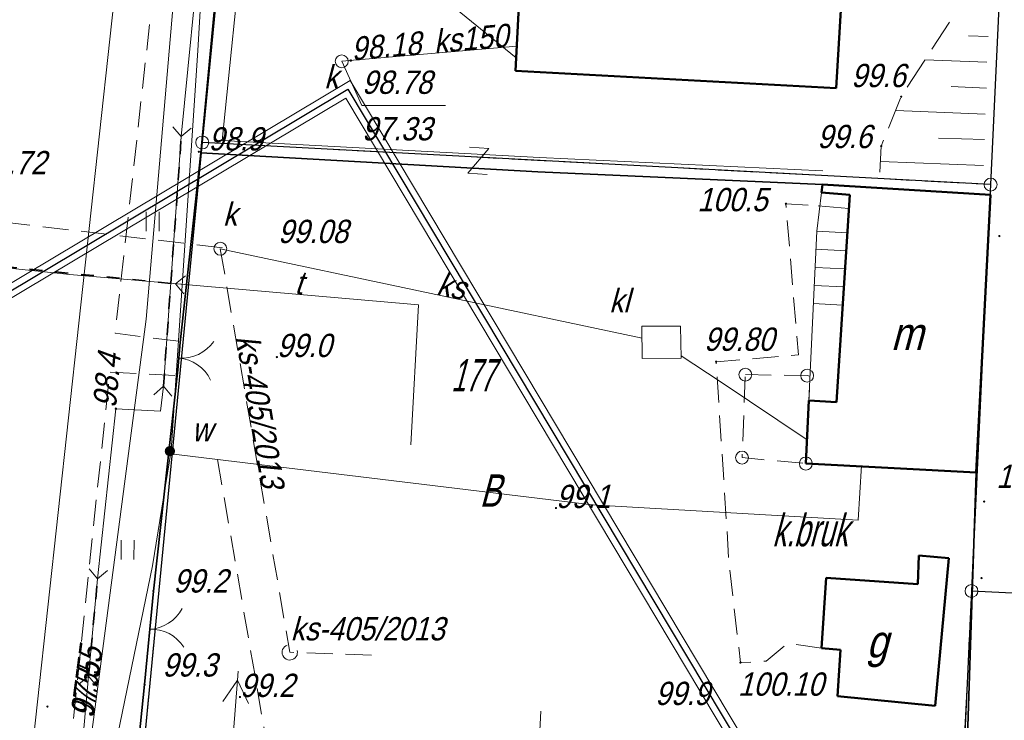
# Model space of a CAD drawing. Extents: x 6530721 to 6531385, y 5978377 to 5979143.
# Tile 127 of 146: x 6530913 to 6530951, y 5979006 to 5979033. Entities that reach past the tile are written whole.
import ezdxf
from ezdxf.enums import TextEntityAlignment as Align

# ---------------------------------------------------------------- set-up
doc = ezdxf.new("R2010")
doc.units = 0
for name, pattern in [('AB_rokocin 2014-08-13 AC2004$0$1.0_0.5', [1.5, 1, -0.5]), ('AB_rokocin 2014-08-13 AC2004$0$823-500', [1.75, 1.25, -0.5]), ('AB_rokocin 2014-08-13 AC2004$0$ib05_500', [1, 0.5, -0.5]), ('AB_rokocin 2014-08-13 AC2004$0$l217_500', [2, 1.5, -0.5]), ('AB_rokocin 2014-08-13 AC2004$0$l219_500', [0]), ('AB_rokocin 2014-08-13 AC2004$0$mz1.0_0.5', [1.5, 1, -0.5])]:
    doc.linetypes.add(name, pattern=pattern)
for name, color, linetype, lineweight in [('AB-wymiarowa', 7, 'Continuous', 30), ('AB_rokocin 2014-08-13 AC2004$0$!arkusz4', 7, 'Continuous', 18), ('AB_rokocin 2014-08-13 AC2004$0$202-Punkt graniczny stabilizowany trwale', 7, 'Continuous', 18), ('AB_rokocin 2014-08-13 AC2004$0$209-Opis konturu klasyfikacyjnego', 7, 'Continuous', 18), ('AB_rokocin 2014-08-13 AC2004$0$211-Nr działki', 7, 'Continuous', 18), ('AB_rokocin 2014-08-13 AC2004$0$217-Granica konturu klasyfikcyjnego', 7, 'Continuous', 18), ('AB_rokocin 2014-08-13 AC2004$0$219-Linia granicy', 7, 'Continuous', 18), ('AB_rokocin 2014-08-13 AC2004$0$311-podpora obiektu trwale związanego z budynkiem (punkt)', 7, 'Continuous', 18), ('AB_rokocin 2014-08-13 AC2004$0$312-Budynek', 7, 'Continuous', 18), ('AB_rokocin 2014-08-13 AC2004$0$312-Numer ewidencyjny budynku-Atr124', 7, 'Continuous', 18), ('AB_rokocin 2014-08-13 AC2004$0$346-Wiata obrys', 7, 'Continuous', 18), ('AB_rokocin 2014-08-13 AC2004$0$352-schody (powierzchnia)', 7, 'Continuous', 18), ('AB_rokocin 2014-08-13 AC2004$0$433-Chodnik', 7, 'Continuous', 18), ('AB_rokocin 2014-08-13 AC2004$0$622-Punkt rzędnej przewodu-SKPOD', 7, 'Continuous', 18), ('AB_rokocin 2014-08-13 AC2004$0$622-Punkt rzędnej przewodu-SKPOD-Atr3', 7, 'Continuous', 18), ('AB_rokocin 2014-08-13 AC2004$0$623-Opis rzędnej przewodu-SGPOD', 7, 'Continuous', 18), ('AB_rokocin 2014-08-13 AC2004$0$623-Punkt rzędnej przewodu-SGPOD-Atr2', 7, 'Continuous', 18), ('AB_rokocin 2014-08-13 AC2004$0$625-Punkt rzędnej przewodu-SEPOD', 7, 'Continuous', 18), ('AB_rokocin 2014-08-13 AC2004$0$625-Punkt rzędnej przewodu-SEPOD-Atr2', 7, 'Continuous', 18), ('AB_rokocin 2014-08-13 AC2004$0$685-Osadnik kanal. lokalnej szambo - obrys-SK', 7, 'Continuous', 18), ('AB_rokocin 2014-08-13 AC2004$0$685-Osadnik kanal. lokalnej szambo - obrys-SK-Atr17', 7, 'Continuous', 18), ('AB_rokocin 2014-08-13 AC2004$0$820-Skarpa nieumocniona', 7, 'Continuous', 18), ('AB_rokocin 2014-08-13 AC2004$0$824-Podnóże skarpy nieumocninej', 7, 'Continuous', 18), ('AB_rokocin 2014-08-13 AC2004$0$903-Żywopłot', 7, 'Continuous', 18), ('AB_rokocin 2014-08-13 AC2004$0$905-Brama w ogrodzeniu', 7, 'Continuous', 18), ('AB_rokocin 2014-08-13 AC2004$0$940-Trawnik symb. poj.', 7, 'Continuous', 18), ('AB_rokocin 2014-08-13 AC2004$0$991-Przehaczenie', 7, 'Continuous', 18), ('AB_rokocin 2014-08-13 AC2004$0$chodnik (powierzchnia)', 7, 'Continuous', 18), ('AB_rokocin 2014-08-13 AC2004$0$krawężnik (linia)', 7, 'Continuous', 18), ('AB_rokocin 2014-08-13 AC2004$0$ogrodzenie trwałe (linia)', 7, 'Continuous', 18), ('AB_rokocin 2014-08-13 AC2004$0$przepust (linia)', 7, 'Continuous', 18), ('AB_rokocin 2014-08-13 AC2004$0$przepust (linia) - symbol', 7, 'Continuous', 18), ('AB_rokocin 2014-08-13 AC2004$0$przewód elektroenergetyczny (linia)-SEPOD', 7, 'Continuous', 18), ('AB_rokocin 2014-08-13 AC2004$0$przewód elektroenergetyczny niskiego napięcia (linia)-SEPOW - symbol', 7, 'Continuous', 18), ('AB_rokocin 2014-08-13 AC2004$0$przewód gazowy (linia)-SG', 7, 'Continuous', 18), ('AB_rokocin 2014-08-13 AC2004$0$przewód kanalizacyjny (linia)-SK', 7, 'Continuous', 18), ('AB_rokocin 2014-08-13 AC2004$0$przewód kanalizacyjny (linia)-SK-Atr1', 7, 'Continuous', 18), ('AB_rokocin 2014-08-13 AC2004$0$przewód kanalizacyjny - projektowany (linia)-SK', 7, 'Continuous', 18), ('AB_rokocin 2014-08-13 AC2004$0$przewód kanalizacyjny - projektowany (linia)-SK-Atr1', 7, 'Continuous', 18), ('AB_rokocin 2014-08-13 AC2004$0$przewód telekomunikacyjny (linia)-STPOD', 7, 'Continuous', 18), ('AB_rokocin 2014-08-13 AC2004$0$przewód telekomunikacyjny (linia)-STPOD-Atr1', 7, 'Continuous', 18), ('AB_rokocin 2014-08-13 AC2004$0$przewód wodociągowy (linia)-SW', 7, 'Continuous', 18), ('AB_rokocin 2014-08-13 AC2004$0$przewód wodociągowy - projektowany (linia)-SW', 7, 'Continuous', 18), ('AB_rokocin 2014-08-13 AC2004$0$punkt wysokościowy naturalny', 7, 'Continuous', 18), ('AB_rokocin 2014-08-13 AC2004$0$punkt wysokościowy naturalny-Atr2', 7, 'Continuous', 18), ('AB_rokocin 2014-08-13 AC2004$0$punkt wysokościowy sztuczny', 7, 'Continuous', 18), ('AB_rokocin 2014-08-13 AC2004$0$punkt wysokościowy sztuczny-Atr2', 7, 'Continuous', 18), ('AB_rokocin 2014-08-13 AC2004$0$właz (punkt)-SK', 7, 'Continuous', 18), ('AB_rokocin 2014-08-13 AC2004$0$właz (punkt)-SK-Atr17', 7, 'Continuous', 18), ('AB_rokocin 2014-08-13 AC2004$0$właz (punkt)-SK-Atr2', 7, 'Continuous', 18), ('AB_rokocin 2014-08-13 AC2004$0$właz (punkt)-SK-Atr3', 7, 'Continuous', 18), ('AB_rokocin 2014-08-13 AC2004$0$zasuwa (punkt)-SW', 7, 'Continuous', 18), ('AB_rokocin 2014-08-13 AC2004$0$zasuwa (punkt)-SW-Atr17', 7, 'Continuous', 18)]:
    doc.layers.add(name, color=color, linetype=linetype, lineweight=lineweight)
doc.styles.add('AB_rokocin 2014-08-13 AC2004$0$Standard', font='txt')
doc.linetypes.add('AB_rokocin 2014-08-13 AC2004$0$902-500', pattern='A,3.75,0,[1,ksztalty.shx,S=0.5,R=0,X=0,Y=0],3.75', length=7.5)
doc.linetypes.add('AB_rokocin 2014-08-13 AC2004$0$903-500', pattern='A,0,-0.001,0,[6,ksztalty.shx,S=0.667,R=0,X=0,Y=0],-3', length=3.001)

# ---------------------------------------------------------------- blocks, each defined once
blk = doc.blocks.new('AB_rokocin 2014-08-13 AC2004$0$PW02')
at = {"linetype": 'Continuous', "lineweight": 13}
h = blk.add_hatch(color=0, dxfattribs=at)
edge = h.paths.add_edge_path()
edge.add_arc((0, 0), 0.045, 0, 360)
blk = doc.blocks.new('AB_rokocin 2014-08-13 AC2004$0$621')
at = {"linetype": 'Continuous', "lineweight": 0}
h = blk.add_hatch(color=0, dxfattribs=at)
edge = h.paths.add_edge_path()
edge.add_arc((0, 0), 0.05, 0, 360)
blk = doc.blocks.new('AB_rokocin 2014-08-13 AC2004$0$940P')
at = {"color": 0, "linetype": 'Continuous', "lineweight": 0}
for p, q in [((-0.25, -0.375), (-0.25, 0.375)), ((0.25, -0.375), (0.25, 0.375))]:
    blk.add_line(p, q, dxfattribs=at)
blk = doc.blocks.new('AB_rokocin 2014-08-13 AC2004$0$PW01')
at = {"linetype": 'Continuous', "lineweight": 13}
h = blk.add_hatch(color=0, dxfattribs=at)
edge = h.paths.add_edge_path()
edge.add_arc((0, 0), 0.045, 0, 360)
blk = doc.blocks.new('AB_rokocin 2014-08-13 AC2004$0$905')
at = {"color": 0, "linetype": 'Continuous', "lineweight": 0}
for centre, start, end in [((-1.5, 0), 0, 60), ((1.5, 0), 120, 180)]:
    blk.add_arc(centre, 1.5, start, end, dxfattribs=at)
blk = doc.blocks.new('AB_rokocin 2014-08-13 AC2004$0$US25')
at = {"linetype": 'Continuous', "lineweight": 0}
h = blk.add_hatch(color=0, dxfattribs=at)
edge = h.paths.add_edge_path()
edge.add_arc((0, 0), 0.2, 0, 360)
blk = doc.blocks.new('AB_rokocin 2014-08-13 AC2004$0$US22')
at = {"color": 0, "linetype": 'Continuous', "lineweight": 13}
blk.add_circle((0, 0), 0.25, dxfattribs=at)
blk = doc.blocks.new('AB_rokocin 2014-08-13 AC2004$0$991')
at = {"color": 0, "linetype": 'Continuous', "lineweight": 0}
for p, q in [((-0.375, 0.5), (0.375, 0.5)), ((-0.375, -0.5), (0.375, 0.5)), ((-0.375, -0.5), (0.375, -0.5))]:
    blk.add_line(p, q, dxfattribs=at)
blk = doc.blocks.new('AB_rokocin 2014-08-13 AC2004$0$311')
at = {"color": 0, "linetype": 'Continuous', "lineweight": 0}
blk.add_circle((0, 0), 0.25, dxfattribs=at)
blk = doc.blocks.new('AB_rokocin 2014-08-13 AC2004$0$IB05')
at = {"color": 0, "linetype": 'Continuous', "lineweight": 13}
for q in [(0.354, 0.354), (0.354, -0.354)]:
    blk.add_line((0, 0), q, dxfattribs=at)
blk = doc.blocks.new('AB_rokocin 2014-08-13 AC2004$0$PE04')
at = {"color": 0, "linetype": 'Continuous', "lineweight": 13}
for p, q in [((4.65, 0), (3.784, 0.5)), ((0.65, 0), (0, 0)), ((0.65, 0), (1.65, 0)), ((1.65, 0), (2.65, 0)), ((2.65, 0), (3.65, 0)), ((3.65, 0), (4.65, 0)), ((4.65, 0), (3.784, -0.5)), ((4.65, 0), (5, 0))]:
    blk.add_line(p, q, dxfattribs=at)
blk = doc.blocks.new('AB_rokocin 2014-08-13 AC2004$0$202')
at = {"color": 0, "linetype": 'Continuous', "lineweight": 0}
blk.add_circle((0, 0), 0.25, dxfattribs=at)
blk = doc.blocks.new('AB_rokocin 2014-08-13 AC2004')
at = {"layer": 'AB_rokocin 2014-08-13 AC2004$0$!arkusz4', "color": 7, "linetype": 'Continuous', "lineweight": 0}
blk.add_lwpolyline([(6531015.946, 5978502.881), (6530759.65, 5978931.7), (6530925.765, 5979030.983), (6531182.061, 5978602.165)], close=True, dxfattribs=at)
blk.add_lwpolyline([(6530759.65, 5978931.7), (6530925.765, 5979030.983), (6531182.061, 5978602.165), (6531016.032, 5978503.224), (6530759.65, 5978931.7)], dxfattribs=at)
blk.add_lwpolyline([(6530759.65, 5978931.7), (6530925.765, 5979030.983), (6531182.061, 5978602.165), (6531016.032, 5978503.224), (6530759.65, 5978931.7)], dxfattribs=at)
at = {"layer": 'AB_rokocin 2014-08-13 AC2004$0$!arkusz4', "color": 7, "linetype": 'Continuous', "lineweight": 30}
blk.add_lwpolyline([(6531016.032, 5978503.224), (6530759.993, 5978931.613), (6530925.679, 5979030.64), (6531181.745, 5978602.254)], close=True, dxfattribs=at)
at = {"layer": 'AB_rokocin 2014-08-13 AC2004$0$!arkusz4', "color": 7, "linetype": 'Continuous', "lineweight": 18}
blk.add_lwpolyline([(6531016.118, 5978503.567), (6530760.336, 5978931.527), (6530925.593, 5979030.297), (6531181.375, 5978602.338)], close=True, dxfattribs=at)
at = {"layer": 'AB_rokocin 2014-08-13 AC2004$0$217-Granica konturu klasyfikcyjnego', "color": 3, "linetype": 'AB_rokocin 2014-08-13 AC2004$0$l217_500', "lineweight": 18, "flags": 128}
for points in [[(6530920.04, 5979028.58), (6530921.79, 5979046.56)], [(6530920.04, 5979028.58), (6530921.79, 5979046.56)], [(6530950.55, 5979026.95), (6530950.99, 5979036.31)], [(6530950.55, 5979026.95), (6530950.99, 5979036.31)], [(6530917.63, 5979003.67), (6530920.04, 5979028.58)], [(6530917.63, 5979003.67), (6530920.04, 5979028.58)], [(6530920.04, 5979028.58), (6530950.55, 5979026.95)], [(6530920.04, 5979028.58), (6530950.55, 5979026.95)], [(6530949.81, 5979011.23), (6530950.55, 5979026.95)], [(6530949.81, 5979011.23), (6530950.55, 5979026.95)], [(6530949.37, 5979001.91), (6530949.81, 5979011.23)], [(6530949.37, 5979001.91), (6530949.81, 5979011.23)], [(6530949.81, 5979011.23), (6530979.95, 5979009.75)], [(6530949.81, 5979011.23), (6530979.95, 5979009.75)]]:
    blk.add_lwpolyline(points, dxfattribs=at)
at = {"layer": 'AB_rokocin 2014-08-13 AC2004$0$219-Linia granicy', "color": 92, "linetype": 'AB_rokocin 2014-08-13 AC2004$0$l219_500', "lineweight": 30, "flags": 128}
for points in [[(6530921.79, 5979046.56), (6530920.04, 5979028.58)], [(6530921.79, 5979046.56), (6530920.04, 5979028.58)], [(6530950.99, 5979036.31), (6530950.55, 5979026.95)], [(6530950.99, 5979036.31), (6530950.55, 5979026.95)], [(6530920.04, 5979028.58), (6530917.63, 5979003.67)], [(6530920.04, 5979028.58), (6530917.63, 5979003.67)], [(6530950.55, 5979026.95), (6530920.04, 5979028.58)], [(6530950.55, 5979026.95), (6530920.04, 5979028.58)], [(6530950.55, 5979026.95), (6530949.81, 5979011.23)], [(6530950.55, 5979026.95), (6530949.81, 5979011.23)], [(6530949.81, 5979011.23), (6530949.37, 5979001.91)], [(6530949.81, 5979011.23), (6530949.37, 5979001.91)], [(6530979.95, 5979009.75), (6530949.81, 5979011.23)], [(6530979.95, 5979009.75), (6530949.81, 5979011.23)]]:
    blk.add_lwpolyline(points, dxfattribs=at)
at = {"layer": 'AB_rokocin 2014-08-13 AC2004$0$312-Budynek', "color": 250, "linetype": 'Continuous', "lineweight": 50, "flags": 128}
for points in [[(6530932.16, 5979031.35), (6530932.54, 5979038.6)], [(6530945.05, 5979038.68), (6530944.57, 5979030.68)], [(6530944.57, 5979030.68), (6530932.16, 5979031.35)], [(6530944.01, 5979026.64), (6530944.04, 5979026.95)], [(6530944.04, 5979026.95), (6530950.54, 5979026.56)], [(6530945.1, 5979026.55), (6530944.01, 5979026.64)], [(6530944.59, 5979018.54), (6530945.1, 5979026.55)], [(6530950.54, 5979026.56), (6530949.99, 5979015.82)], [(6530943.4, 5979016.16), (6530943.52, 5979018.6)], [(6530943.52, 5979018.6), (6530944.59, 5979018.54)], [(6530949.99, 5979015.82), (6530943.4, 5979016.16)], [(6530947.73, 5979011.5), (6530947.77, 5979012.6)], [(6530947.77, 5979012.6), (6530948.93, 5979012.5)], [(6530948.93, 5979012.5), (6530948.41, 5979006.79)], [(6530944.01, 5979009.02), (6530944.19, 5979011.74)], [(6530944.19, 5979011.74), (6530947.73, 5979011.5)], [(6530944.74, 5979008.96), (6530944.01, 5979009.02)], [(6530944.62, 5979007.16), (6530944.74, 5979008.96)], [(6530948.41, 5979006.79), (6530944.62, 5979007.16)]]:
    blk.add_lwpolyline(points, dxfattribs=at)
at = {"layer": 'AB_rokocin 2014-08-13 AC2004$0$346-Wiata obrys', "color": 7, "linetype": 'AB_rokocin 2014-08-13 AC2004$0$1.0_0.5', "lineweight": 18, "flags": 128}
blk.add_lwpolyline([(6530941.06, 5979019.6), (6530943.45, 5979019.56), (6530943.56, 5979019.54), (6530943.4, 5979016.16), (6530940.93, 5979016.39)], close=True, dxfattribs=at)
at = {"layer": 'AB_rokocin 2014-08-13 AC2004$0$352-schody (powierzchnia)', "color": 252, "linetype": 'Continuous', "lineweight": 18}
for p, q in [((6530943.82, 5979025.15), (6530944.01, 5979026.64)), ((6530944.01, 5979026.64), (6530945.1, 5979026.55)), ((6530945.1, 5979026.55), (6530944.59, 5979018.54)), ((6530943.88, 5979026.13), (6530945.06, 5979026.03)), ((6530943.52, 5979018.6), (6530943.82, 5979025.15)), ((6530943.82, 5979025.15), (6530945.01, 5979025.09)), ((6530943.79, 5979024.45), (6530944.96, 5979024.39)), ((6530943.76, 5979023.75), (6530944.92, 5979023.69)), ((6530943.72, 5979023.05), (6530944.87, 5979022.99)), ((6530943.69, 5979022.35), (6530944.83, 5979022.29)), ((6530944.59, 5979018.54), (6530943.52, 5979018.6))]:
    blk.add_line(p, q, dxfattribs=at)
at = {"layer": 'AB_rokocin 2014-08-13 AC2004$0$685-Osadnik kanal. lokalnej szambo - obrys-SK', "color": 7, "linetype": 'Continuous', "lineweight": 18, "flags": 128}
blk.add_lwpolyline([(6530937.05, 5979021.47), (6530938.55, 5979021.48), (6530938.57, 5979020.24), (6530937.07, 5979020.23)], close=True, dxfattribs=at)
at = {"layer": 'AB_rokocin 2014-08-13 AC2004$0$820-Skarpa nieumocniona', "color": 252, "linetype": 'Continuous', "lineweight": 18}
for p, q in [((6530950.46, 5979032.68), (6530949.69, 5979032.71)), ((6530950.41, 5979031.68), (6530948.01, 5979031.78)), ((6530950.39, 5979030.68), (6530949.02, 5979030.74)), ((6530950.34, 5979029.68), (6530946.88, 5979029.82)), ((6530950.31, 5979028.69), (6530948.53, 5979028.75)), ((6530950.28, 5979027.69), (6530946.29, 5979027.84))]:
    blk.add_line(p, q, dxfattribs=at)
at = {"layer": 'AB_rokocin 2014-08-13 AC2004$0$824-Podnóże skarpy nieumocninej', "color": 252, "linetype": 'AB_rokocin 2014-08-13 AC2004$0$823-500', "lineweight": 18, "flags": 128}
blk.add_lwpolyline([(6530950.86, 5979036.17), (6530947.09, 5979030.35), (6530946.32, 5979028.44), (6530946.25, 5979027.2), (6530946.25, 5979027.17)], dxfattribs=at)
at = {"layer": 'AB_rokocin 2014-08-13 AC2004$0$903-Żywopłot', "color": 7, "linetype": 'AB_rokocin 2014-08-13 AC2004$0$903-500', "lineweight": 18, "flags": 128}
blk.add_lwpolyline([(6530921.65, 5979036.87), (6530920.81, 5979028.66), (6530933.09, 5979028), (6530944.06, 5979027.48)], dxfattribs=at)
at = {"layer": 'AB_rokocin 2014-08-13 AC2004$0$chodnik (powierzchnia)', "color": 252, "linetype": 'AB_rokocin 2014-08-13 AC2004$0$mz1.0_0.5', "lineweight": 18, "flags": 128}
for points in [[(6530919.13, 5979020.89), (6530916.67, 5979021.2), (6530918.52, 5979037.78), (6530920.78, 5979037.12)], [(6530944.01, 5979009.02), (6530942.71, 5979009.21), (6530941.87, 5979008.52), (6530940.87, 5979008.46), (6530940.43, 5979012.26), (6530939.93, 5979020.1), (6530943.11, 5979020.36), (6530942.63, 5979026.21), (6530943.88, 5979026.13)], [(6530918.98, 5979019.56), (6530916.46, 5979019.7), (6530913.19, 5978988.51)]]:
    blk.add_lwpolyline(points, dxfattribs=at)
at = {"layer": 'AB_rokocin 2014-08-13 AC2004$0$krawężnik (linia)', "color": 252, "linetype": 'Continuous', "lineweight": 18, "flags": 128}
blk.add_lwpolyline([(6530904.673, 5978908.37), (6530904.73, 5978917.41), (6530907.73, 5978953.25), (6530911.65, 5978988.64), (6530917.66, 5979043.57), (6530921.41, 5979078.89), (6530923.24, 5979099.89), (6530924.59, 5979119.74)], dxfattribs=at)
at = {"layer": 'AB_rokocin 2014-08-13 AC2004$0$ogrodzenie trwałe (linia)', "color": 252, "linetype": 'AB_rokocin 2014-08-13 AC2004$0$902-500', "lineweight": 35, "flags": 128}
for points in [[(6530968.1, 5979107.23), (6530935.74, 5979122.88), (6530932.64, 5979121.91), (6530928.81, 5979120.41), (6530925.24, 5979084.31), (6530921.69, 5979046.3), (6530921.31, 5979043.38), (6530920.82, 5979037.05), (6530919.99, 5979028.18), (6530919.19, 5979020.84), (6530919.1, 5979019.79), (6530918.15, 5979011.23), (6530917.81, 5979007.61), (6530917.39, 5979003.59), (6530917, 5978995.92), (6530916.88, 5978994.88)], [(6530919.99, 5979028.18), (6530933.03, 5979027.45), (6530944.04, 5979026.95)], [(6530949.99, 5979015.82), (6530949.54, 5979002.07), (6530917.39, 5979003.59)]]:
    blk.add_lwpolyline(points, dxfattribs=at)
at = {"layer": 'AB_rokocin 2014-08-13 AC2004$0$przepust (linia)', "color": 7, "linetype": 'AB_rokocin 2014-08-13 AC2004$0$ib05_500', "lineweight": 35, "flags": 128}
for points in [[(6530918.54, 5979019.15), (6530919.23, 5979028.81)], [(6530907.39, 5979024.28), (6530919.01, 5979023.11)], [(6530915.64, 5979007.93), (6530915.99, 5979011.7)]]:
    blk.add_lwpolyline(points, dxfattribs=at)
at = {"layer": 'AB_rokocin 2014-08-13 AC2004$0$przewód elektroenergetyczny (linia)-SEPOD', "color": 1, "linetype": 'Continuous', "lineweight": 18, "flags": 128}
blk.add_lwpolyline([(6530910.36, 5978958.43), (6530911.77, 5978972.67), (6530912.92, 5978981.64), (6530913.45, 5978987.15), (6530914.17, 5978994.16), (6530915.25, 5979003.59), (6530915.64, 5979007.93), (6530915.99, 5979011.7), (6530916.7, 5979018.28), (6530918.42, 5979018.19), (6530918.54, 5979019.15), (6530919.23, 5979028.81), (6530920.01, 5979036.77), (6530920.65, 5979043.54), (6530921.01, 5979046.95), (6530922.09, 5979057.75), (6530921.18, 5979057.96), (6530921.31, 5979059.93), (6530921.6, 5979062.75), (6530922.88, 5979073.87), (6530924.43, 5979091.01)], dxfattribs=at)
at = {"layer": 'AB_rokocin 2014-08-13 AC2004$0$przewód gazowy (linia)-SG', "color": 40, "linetype": 'Continuous', "lineweight": 18, "flags": 128}
for points in [[(6530920.17, 5979048.22), (6530919.83, 5979044.79), (6530919.75, 5979043.69), (6530917.87, 5979021.74), (6530915.7, 5979005.28), (6530915.96, 5978998.83), (6530914.54, 5978995.02), (6530911.45, 5978967.41), (6530911.13, 5978962.57), (6530908.69, 5978941.64), (6530906.49, 5978918.51)], [(6530920.17, 5979048.22), (6530919.83, 5979044.79), (6530919.75, 5979043.69), (6530917.87, 5979021.74), (6530915.7, 5979005.28), (6530915.96, 5978998.83), (6530914.54, 5978995.02), (6530911.45, 5978967.41), (6530911.13, 5978962.57), (6530910.26, 5978954.62)], [(6530920.17, 5979048.22), (6530919.83, 5979044.79), (6530919.75, 5979043.69), (6530917.87, 5979021.74), (6530915.7, 5979005.28), (6530915.96, 5978998.83), (6530914.54, 5978995.02), (6530911.45, 5978967.41), (6530911.13, 5978962.57), (6530910.26, 5978954.62)]]:
    blk.add_lwpolyline(points, dxfattribs=at)
at = {"layer": 'AB_rokocin 2014-08-13 AC2004$0$przewód kanalizacyjny (linia)-SK', "color": 34, "linetype": 'Continuous', "lineweight": 18, "flags": 128}
for points in [[(6530932.21, 5979032.3), (6530925.44, 5979031.72)], [(6530920.74, 5979024.47), (6530937.06, 5979021.01)], [(6530938.57, 5979020.33), (6530940.08, 5979019.33), (6530943.45, 5979017.08)]]:
    blk.add_lwpolyline(points, dxfattribs=at)
at = {"layer": 'AB_rokocin 2014-08-13 AC2004$0$przewód kanalizacyjny - projektowany (linia)-SK', "color": 32, "linetype": 'AB_rokocin 2014-08-13 AC2004$0$1.0_0.5', "lineweight": 18, "flags": 128}
for points in [[(6530920.82, 5979024.51), (6530904.44, 5979026.42)], [(6530920.74, 5979024.47), (6530923.43, 5979008.86), (6530926.75, 5979008.74)]]:
    blk.add_lwpolyline(points, dxfattribs=at)
blk.add_lwpolyline([(6530923.59, 5979008.61), (6530923.53, 5979008.58), (6530923.47, 5979008.57), (6530923.41, 5979008.56), (6530923.35, 5979008.57), (6530923.29, 5979008.6), (6530923.24, 5979008.63), (6530923.2, 5979008.67), (6530923.16, 5979008.73), (6530923.14, 5979008.79), (6530923.13, 5979008.85), (6530923.14, 5979008.91), (6530923.15, 5979008.97), (6530923.18, 5979009.02), (6530923.22, 5979009.07), (6530923.27, 5979009.11), (6530923.33, 5979009.14), (6530923.39, 5979009.15), (6530923.45, 5979009.16), (6530923.51, 5979009.15), (6530923.57, 5979009.12), (6530923.62, 5979009.09), (6530923.66, 5979009.05), (6530923.7, 5979008.99), (6530923.72, 5979008.93), (6530923.73, 5979008.87), (6530923.72, 5979008.81), (6530923.71, 5979008.75), (6530923.68, 5979008.7), (6530923.64, 5979008.65)], close=True, dxfattribs=at)
at = {"layer": 'AB_rokocin 2014-08-13 AC2004$0$przewód telekomunikacyjny (linia)-STPOD', "color": 30, "linetype": 'Continuous', "lineweight": 18, "flags": 128}
blk.add_lwpolyline([(6530907.39, 5979024.26), (6530914.92, 5979023.47), (6530928.41, 5979022.3), (6530928.11, 5979016.88)], dxfattribs=at)
at = {"layer": 'AB_rokocin 2014-08-13 AC2004$0$przewód wodociągowy (linia)-SW', "color": 5, "linetype": 'Continuous', "lineweight": 18, "flags": 128}
for points in [[(6530932.19, 5979031.85), (6530925.63, 5979037.2)], [(6530909.2, 5978955.67), (6530910.66, 5978966.22), (6530911.36, 5978971.06), (6530912.06, 5978977.39), (6530913.94, 5978993.28), (6530915.78, 5979000.87), (6530918.12, 5979012.2), (6530918.84, 5979016.67), (6530919.87, 5979032.14), (6530920.16, 5979036.99)], [(6530935.13, 5979014.56), (6530918.82, 5979016.54)], [(6530935.13, 5979014.56), (6530945.43, 5979013.97), (6530945.55, 5979016.09)]]:
    blk.add_lwpolyline(points, dxfattribs=at)
at = {"layer": 'AB_rokocin 2014-08-13 AC2004$0$przewód wodociągowy - projektowany (linia)-SW', "color": 5, "linetype": 'AB_rokocin 2014-08-13 AC2004$0$1.0_0.5', "lineweight": 18, "flags": 128}
blk.add_lwpolyline([(6530920.63, 5979016.32), (6530922.54, 5979005.32), (6530933.06, 5979004.78), (6530933.15, 5979006.83)], dxfattribs=at)
at = {"layer": 'AB_rokocin 2014-08-13 AC2004$0$właz (punkt)-SK-Atr2', "color": 34, "linetype": 'ByBlock', "flags": 128}
blk.add_lwpolyline([(6530925.44, 5979031.72), (6530926.22, 5979030.01), (6530929.459, 5979030.01)], dxfattribs=at)
at = {"layer": 'AB_rokocin 2014-08-13 AC2004$0$202-Punkt graniczny stabilizowany trwale', "color": 7, "linetype": 'Continuous', "lineweight": 18, "rotation": 171.887}
for p in [(6530920.04, 5979028.58), (6530950.55, 5979026.95), (6530949.81, 5979011.23)]:
    blk.add_blockref('AB_rokocin 2014-08-13 AC2004$0$202', p, dxfattribs=at)
at = {"layer": 'AB_rokocin 2014-08-13 AC2004$0$311-podpora obiektu trwale związanego z budynkiem (punkt)', "color": 7, "linetype": 'Continuous', "lineweight": 18}
for p in [(6530941.06, 5979019.6), (6530943.45, 5979019.56), (6530940.93, 5979016.39), (6530943.4, 5979016.16)]:
    blk.add_blockref('AB_rokocin 2014-08-13 AC2004$0$311', p, dxfattribs=at)
at = {"layer": 'AB_rokocin 2014-08-13 AC2004$0$622-Punkt rzędnej przewodu-SKPOD', "color": 32, "linetype": 'Continuous', "lineweight": 18, "rotation": 4.895999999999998}
blk.add_blockref('AB_rokocin 2014-08-13 AC2004$0$621', (6530925.79, 5979031.75), dxfattribs=at)
at = {"layer": 'AB_rokocin 2014-08-13 AC2004$0$625-Punkt rzędnej przewodu-SEPOD', "color": 1, "linetype": 'Continuous', "lineweight": 18, "rotation": 359.9719999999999}
blk.add_blockref('AB_rokocin 2014-08-13 AC2004$0$621', (6530916.7, 5979018.28), dxfattribs=at)
at = {"layer": 'AB_rokocin 2014-08-13 AC2004$0$905-Brama w ogrodzeniu', "color": 252, "linetype": 'Continuous', "lineweight": 35}
for p, rotation in [((6530919.13, 5979020.24), 265.528), ((6530918, 5979009.75), 272.498)]:
    blk.add_blockref('AB_rokocin 2014-08-13 AC2004$0$905', p, dxfattribs=dict(at, rotation=rotation))
at = {"layer": 'AB_rokocin 2014-08-13 AC2004$0$940-Trawnik symb. poj.', "color": 7, "linetype": 'Continuous', "lineweight": 18}
blk.add_blockref('AB_rokocin 2014-08-13 AC2004$0$940P', (6530918.12, 5979025.52), dxfattribs=at)
at = {"layer": 'AB_rokocin 2014-08-13 AC2004$0$940-Trawnik symb. poj.', "color": 7, "linetype": 'Continuous', "lineweight": 18, "rotation": 359.644}
blk.add_blockref('AB_rokocin 2014-08-13 AC2004$0$940P', (6530917.15, 5979012.82), dxfattribs=at)
at = {"layer": 'AB_rokocin 2014-08-13 AC2004$0$991-Przehaczenie', "color": 7, "linetype": 'Continuous', "lineweight": 18, "rotation": 356.236}
blk.add_blockref('AB_rokocin 2014-08-13 AC2004$0$991', (6530930.73, 5979027.87), dxfattribs=at)
at = {"layer": 'AB_rokocin 2014-08-13 AC2004$0$przepust (linia) - symbol', "color": 7, "linetype": 'Continuous', "lineweight": 35}
for p, rotation in [((6530919.23, 5979028.81), 85.91399999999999), ((6530919.01, 5979023.11), 354.25), ((6530918.54, 5979019.15), 265.914), ((6530915.99, 5979011.7), 84.69600000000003), ((6530915.64, 5979007.93), 264.696)]:
    blk.add_blockref('AB_rokocin 2014-08-13 AC2004$0$IB05', p, dxfattribs=dict(at, rotation=rotation))
at = {"layer": 'AB_rokocin 2014-08-13 AC2004$0$przewód elektroenergetyczny niskiego napięcia (linia)-SEPOW - symbol', "color": 1, "linetype": 'Continuous', "lineweight": 18, "rotation": 85.56200000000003}
blk.add_blockref('AB_rokocin 2014-08-13 AC2004$0$PE04', (6530921.04, 5979003.15), dxfattribs=at)
at = {"layer": 'AB_rokocin 2014-08-13 AC2004$0$punkt wysokościowy naturalny', "color": 7, "linetype": 'Continuous', "lineweight": 13}
for p in [(6530947.09, 5979030.35), (6530946.32, 5979028.44), (6530919.91, 5979028.22), (6530942.63, 5979026.21), (6530950.89, 5979024.96), (6530922.93, 5979020.28), (6530950.3, 5979014.69), (6530933.73, 5979014.44), (6530950.2, 5979011.73), (6530918.15, 5979011.23), (6530917.81, 5979007.61), (6530921.5, 5979007.13)]:
    blk.add_blockref('AB_rokocin 2014-08-13 AC2004$0$PW01', p, dxfattribs=at)
at = {"layer": 'AB_rokocin 2014-08-13 AC2004$0$punkt wysokościowy sztuczny', "color": 7, "linetype": 'Continuous', "lineweight": 13}
for p in [(6530939.93, 5979020.1), (6530940.87, 5979008.46)]:
    blk.add_blockref('AB_rokocin 2014-08-13 AC2004$0$PW02', p, dxfattribs=at)
at = {"layer": 'AB_rokocin 2014-08-13 AC2004$0$punkt wysokościowy sztuczny', "color": 7, "linetype": 'Continuous', "lineweight": 13, "rotation": 359.933}
blk.add_blockref('AB_rokocin 2014-08-13 AC2004$0$PW02', (6530914.05, 5979006.76), dxfattribs=at)
at = {"layer": 'AB_rokocin 2014-08-13 AC2004$0$właz (punkt)-SK', "color": 7, "linetype": 'Continuous', "lineweight": 18}
for p in [(6530925.44, 5979031.72), (6530920.74, 5979024.47)]:
    blk.add_blockref('AB_rokocin 2014-08-13 AC2004$0$US22', p, dxfattribs=at)
at = {"layer": 'AB_rokocin 2014-08-13 AC2004$0$zasuwa (punkt)-SW', "color": 7, "linetype": 'Continuous', "lineweight": 13, "rotation": 359.7880000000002}
blk.add_blockref('AB_rokocin 2014-08-13 AC2004$0$US25', (6530918.79, 5979016.64), dxfattribs=at)
at = {"layer": 'AB_rokocin 2014-08-13 AC2004$0$209-Opis konturu klasyfikacyjnego', "color": 3, "linetype": 'Continuous', "lineweight": 20, "style": 'AB_rokocin 2014-08-13 AC2004$0$Standard', "oblique": 15, "width": 0.741}
blk.add_text('B', height=1.25, dxfattribs=at).set_placement((6530930.77, 5979014.49))
at = {"layer": 'AB_rokocin 2014-08-13 AC2004$0$211-Nr działki', "color": 92, "linetype": 'Continuous', "lineweight": 30, "style": 'AB_rokocin 2014-08-13 AC2004$0$Standard', "oblique": 15, "width": 0.595}
blk.add_text('177', height=1.25, dxfattribs=at).set_placement((6530929.67, 5979018.95))
at = {"layer": 'AB_rokocin 2014-08-13 AC2004$0$312-Numer ewidencyjny budynku-Atr124', "color": 7, "linetype": 'ByBlock', "lineweight": 20, "style": 'AB_rokocin 2014-08-13 AC2004$0$Standard', "oblique": 15, "width": 0.896}
for s, p in [('m', (6530947.31, 5979021.18)), ('g', (6530946.16, 5979009.28))]:
    blk.add_text(s, height=1.25, dxfattribs=at).set_placement(p, align=Align.MIDDLE_CENTER)
at = {"layer": 'AB_rokocin 2014-08-13 AC2004$0$433-Chodnik', "color": 252, "linetype": 'Continuous', "lineweight": 20, "style": 'AB_rokocin 2014-08-13 AC2004$0$Standard', "oblique": 15, "width": 0.64}
blk.add_text('k.bruk', height=1.25, dxfattribs=at).set_placement((6530942.1, 5979012.96))
at = {"layer": 'AB_rokocin 2014-08-13 AC2004$0$622-Punkt rzędnej przewodu-SKPOD-Atr3', "color": 32, "linetype": 'ByBlock', "lineweight": 20, "style": 'AB_rokocin 2014-08-13 AC2004$0$Standard', "oblique": 15, "width": 0.9}
blk.add_text('98.18', height=0.9, rotation=4.896, dxfattribs=at).set_placement((6530925.84, 5979031.75))
at = {"layer": 'AB_rokocin 2014-08-13 AC2004$0$623-Opis rzędnej przewodu-SGPOD', "color": 52, "linetype": 'Continuous', "lineweight": 20, "style": 'AB_rokocin 2014-08-13 AC2004$0$Standard', "oblique": 15, "width": 0.703}
blk.add_text('97.55', height=0.9, rotation=82.49, dxfattribs=at).set_placement((6530915.83, 5979006.3))
blk.add_text('97.55', height=0.9, rotation=82.49, dxfattribs=at).set_placement((6530915.83, 5979006.3))
at = {"layer": 'AB_rokocin 2014-08-13 AC2004$0$623-Punkt rzędnej przewodu-SGPOD-Atr2', "color": 52, "linetype": 'ByBlock', "lineweight": 20, "style": 'AB_rokocin 2014-08-13 AC2004$0$Standard', "oblique": 15, "width": 0.9}
blk.add_text('97.55', height=0.9, rotation=82.49, dxfattribs=at).set_placement((6530915.83, 5979006.3))
at = {"layer": 'AB_rokocin 2014-08-13 AC2004$0$625-Punkt rzędnej przewodu-SEPOD-Atr2', "color": 1, "linetype": 'ByBlock', "lineweight": 20, "style": 'AB_rokocin 2014-08-13 AC2004$0$Standard', "oblique": 15, "width": 0.9}
blk.add_text('98.4', height=0.9, rotation=84.753, dxfattribs=at).set_placement((6530916.7, 5979018.28))
at = {"layer": 'AB_rokocin 2014-08-13 AC2004$0$685-Osadnik kanal. lokalnej szambo - obrys-SK-Atr17', "color": 7, "linetype": 'ByBlock', "lineweight": 20, "style": 'AB_rokocin 2014-08-13 AC2004$0$Standard', "oblique": 15, "width": 0.9}
blk.add_text('kl', height=0.9, dxfattribs=at).set_placement((6530935.79, 5979022.01))
at = {"layer": 'AB_rokocin 2014-08-13 AC2004$0$przewód kanalizacyjny (linia)-SK-Atr1', "color": 34, "linetype": 'ByBlock', "lineweight": 20, "style": 'AB_rokocin 2014-08-13 AC2004$0$Standard', "oblique": 15, "width": 0.9}
for s, rotation, p in [('ks150', 4.896, (6530929.03, 5979032.03)), ('ks', 348.69, (6530929.07, 5979022.7))]:
    blk.add_text(s, height=0.9, rotation=rotation, dxfattribs=at).set_placement(p)
at = {"layer": 'AB_rokocin 2014-08-13 AC2004$0$przewód kanalizacyjny - projektowany (linia)-SK-Atr1', "color": 34, "linetype": 'ByBlock', "lineweight": 20, "style": 'AB_rokocin 2014-08-13 AC2004$0$Standard', "oblique": 15, "width": 0.9}
blk.add_text('ks-405/2013', height=0.9, rotation=279.777, dxfattribs=at).set_placement((6530921.33, 5979021.05))
blk.add_text('ks-405/2013', height=0.9, dxfattribs=at).set_placement((6530923.46, 5979009.32))
at = {"layer": 'AB_rokocin 2014-08-13 AC2004$0$przewód telekomunikacyjny (linia)-STPOD-Atr1', "color": 30, "linetype": 'ByBlock', "lineweight": 20, "style": 'AB_rokocin 2014-08-13 AC2004$0$Standard', "oblique": 15, "width": 0.9}
blk.add_text('t', height=0.9, rotation=355.972, dxfattribs=at).set_placement((6530923.6, 5979022.72))
at = {"layer": 'AB_rokocin 2014-08-13 AC2004$0$punkt wysokościowy naturalny-Atr2', "color": 252, "linetype": 'ByBlock', "lineweight": 20, "style": 'AB_rokocin 2014-08-13 AC2004$0$Standard', "oblique": 15, "width": 0.9}
for s, p in [('99.6', (6530945.15, 5979030.72)), ('98.9', (6530920.28, 5979028.27)), ('99.6', (6530943.84, 5979028.36)), ('100.5', (6530939.2, 5979025.92)), ('99.0', (6530922.93, 5979020.28)), ('101.1', (6530950.77, 5979015.22)), ('99.1', (6530933.73, 5979014.44)), ('99.2', (6530918.92, 5979011.17)), ('99.3', (6530918.5, 5979007.92)), ('99.2', (6530921.5, 5979007.13)), ('99.9', (6530937.57, 5979006.82))]:
    blk.add_text(s, height=0.9, dxfattribs=at).set_placement(p)
at = {"layer": 'AB_rokocin 2014-08-13 AC2004$0$punkt wysokościowy sztuczny-Atr2', "color": 252, "linetype": 'ByBlock', "lineweight": 20, "style": 'AB_rokocin 2014-08-13 AC2004$0$Standard', "oblique": 15, "width": 0.9}
for s, p in [('98.72', (6530911.29, 5979027.35)), ('99.80', (6530939.46, 5979020.52)), ('100.10', (6530940.77, 5979007.18))]:
    blk.add_text(s, height=0.9, dxfattribs=at).set_placement(p)
at = {"layer": 'AB_rokocin 2014-08-13 AC2004$0$właz (punkt)-SK-Atr17', "color": 34, "linetype": 'ByBlock', "lineweight": 20, "style": 'AB_rokocin 2014-08-13 AC2004$0$Standard', "oblique": 15, "width": 0.9}
for p in [(6530924.76, 5979030.67), (6530920.84, 5979025.36)]:
    blk.add_text('k', height=0.9, dxfattribs=at).set_placement(p)
at = {"layer": 'AB_rokocin 2014-08-13 AC2004$0$właz (punkt)-SK-Atr2', "color": 34, "linetype": 'ByBlock', "lineweight": 20, "style": 'AB_rokocin 2014-08-13 AC2004$0$Standard', "oblique": 15, "width": 0.9}
for s, p in [('98.78', (6530926.22, 5979030.46)), ('99.08', (6530922.97, 5979024.69))]:
    blk.add_text(s, height=0.9, dxfattribs=at).set_placement(p)
at = {"layer": 'AB_rokocin 2014-08-13 AC2004$0$właz (punkt)-SK-Atr3', "color": 34, "linetype": 'ByBlock', "lineweight": 20, "style": 'AB_rokocin 2014-08-13 AC2004$0$Standard', "oblique": 15, "width": 0.9}
blk.add_text('97.33', height=0.9, dxfattribs=at).set_placement((6530926.22, 5979028.66))
at = {"layer": 'AB_rokocin 2014-08-13 AC2004$0$zasuwa (punkt)-SW-Atr17', "color": 7, "linetype": 'ByBlock', "lineweight": 20, "style": 'AB_rokocin 2014-08-13 AC2004$0$Standard', "oblique": 15, "width": 0.9}
blk.add_text('w', height=0.9, dxfattribs=at).set_placement((6530919.64, 5979017.02))

msp = doc.modelspace()

# ---------------------------------------------------------------- block references
at = {"layer": 'AB-wymiarowa'}
msp.add_blockref('AB_rokocin 2014-08-13 AC2004', (0, 0), dxfattribs=at)

doc.saveas('drawing.dxf')
